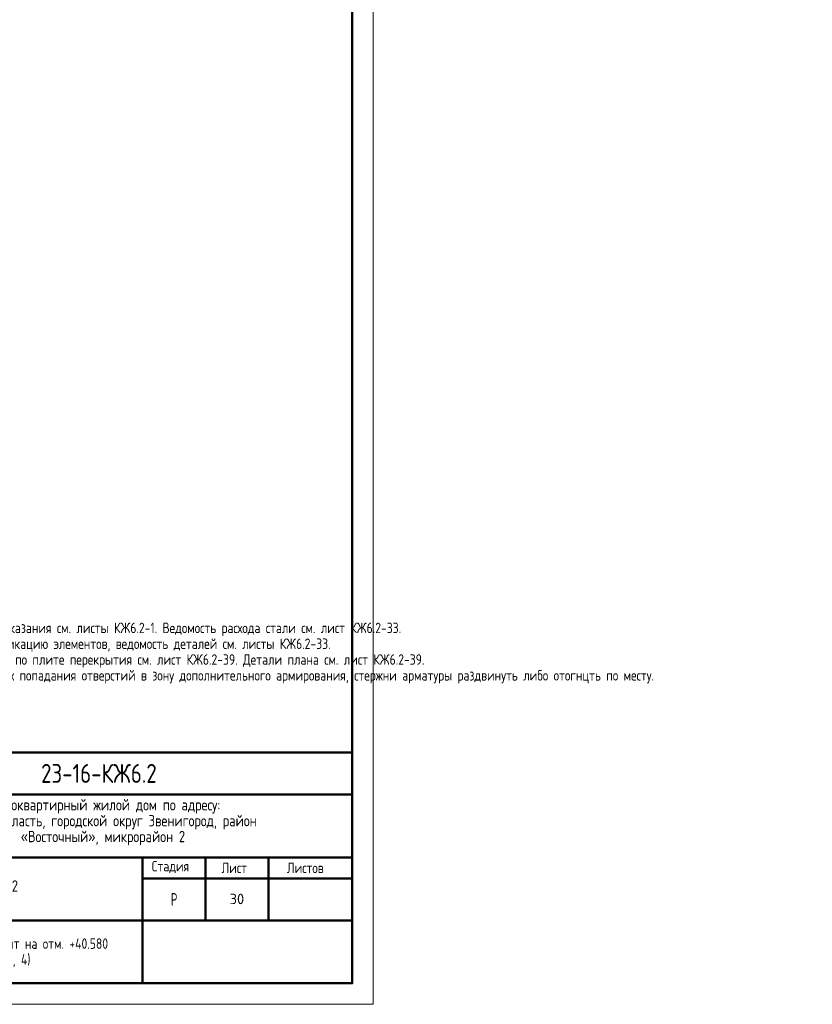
# Model space of a CAD drawing. Header units: millimetres. Extents: x 0 to 40165, y 0 to 42000.
# Tile 9 of 16: x 21273 to 40165, y 0 to 23457. Entities that reach past the tile are written whole.
import ezdxf

# ---------------------------------------------------------------- set-up
doc = ezdxf.new("R2010")
doc.units = ezdxf.units.MM
doc.layers.add('Standard', color=7, linetype='Continuous', lineweight=25)
doc.layers.add('Обрамление проемов стержнями', color=7, linetype='Continuous', lineweight=25)
doc.styles.add('GOST 2.304-81', font='txt')
doc.styles.add('ISOCPEUR', font='txt')

msp = doc.modelspace()

# ---------------------------------------------------------------- linework, layer by layer
at = {"layer": 'Standard', "color": 7, "linetype": 'Continuous', "lineweight": 50, "transparency": 33554687}
for p, q in [((10700, 6000), (29200, 6000)), ((17200, 5000), (29200, 5000)), ((17200, 3500), (29200, 3500)), ((24200, 2000), (24200, 3500)), ((25700, 2000), (25700, 3500)), ((27200, 2000), (27200, 3500)), ((24200, 3000), (29200, 3000)), ((17200, 2000), (29200, 2000)), ((24200, 500), (24200, 2000)), ((24200, 500), (24200, 2000))]:
    msp.add_line(p, q, dxfattribs=at)
at = {"layer": 'Standard', "color": 7, "linetype": 'Continuous', "lineweight": 25, "transparency": 33554687}
for p, q in [((29200, 500), (29200, 6000)), ((10700, 500), (29200, 500)), ((10700, 500), (29200, 500)), ((10700, 500), (29200, 500))]:
    msp.add_line(p, q, dxfattribs=at)
at = {"layer": 'Standard', "color": 7, "linetype": 'Continuous', "lineweight": 13, "transparency": 33554687}
msp.add_lwpolyline([(0, 0), (29700, 0), (29700, 42000), (0, 42000), (0, 0)], close=True, dxfattribs=at)
at = {"layer": 'Standard', "color": 7, "linetype": 'Continuous', "lineweight": 50, "transparency": 33554687}
msp.add_lwpolyline([(2000, 41500), (29200, 41500), (29200, 500), (2000, 500), (2000, 41500)], close=True, dxfattribs=at)

# ---------------------------------------------------------------- texts
at = {"layer": 'Standard', "color": 7, "linetype": 'Continuous', "lineweight": 50, "transparency": 33554687, "insert": (21783, 5275), "char_height": 450, "width": 3070.53, "attachment_point": 7, "style": 'GOST 2.304-81'}
msp.add_mtext('23-16-КЖ6.2', dxfattribs=at)
at = {"layer": 'Standard', "color": 7, "linetype": 'Continuous', "lineweight": 25, "transparency": 33554687, "attachment_point": 7, "style": 'GOST 2.304-81'}
for s, insert, char_height, width in [('Многоквартирный\\~жилой\\~дом\\~по\\~адресу:\\~', (20410, 4545), 270, 5717.08), ('Московская\\~область,\\~городской\\~округ\\~Звенигород,\\~район\\~', (19204, 4167), 270, 8136.21), ('«Восточный»,\\~микрорайон\\~2', (21297, 3789), 270, 3952.83), ('Стадия', (24421, 3125), 250, 1031.1), ('Лист', (26084, 3125), 250, 782.23), ('Листов', (27643, 3125), 250, 1066.5), ('Корпус\\~2', (20088, 2610), 270, 1362.88), ('\\W0.77;Р', (24877, 2350), 300, 262.93)]:
    msp.add_mtext(s, dxfattribs=dict(at, insert=insert, char_height=char_height, width=width))
at = {"layer": 'Standard', "color": 7, "linetype": 'Continuous', "lineweight": 13, "transparency": 33554687, "insert": (26450, 2510), "char_height": 250, "width": 459.38, "attachment_point": 5, "style": 'ISOCPEUR'}
msp.add_mtext('\\A1;{\\fISOCPEUR|i0|b0;\\H250.000000;\\W1.000000;\\C7;30}\\P', dxfattribs=at)
at = {"layer": 'Standard', "color": 7, "linetype": 'Continuous', "lineweight": 25, "transparency": 33554687, "insert": (20700, 1571), "char_height": 250, "width": 6741.88, "attachment_point": 2, "line_spacing_factor": 0.903614}
msp.add_mtext('\\A1;{\\fGOST 2.304-81|i0|b0;\\H250.000000;\\W1.000000;\\C7;Схема армирования плит на отм. +40.580 }\\P{\\fGOST 2.304-81|i0|b0;\\H250.000000;\\W1.000000;\\C7;(секции 3, 4)}\\P', dxfattribs=at)
at = {"layer": 'Обрамление проемов стержнями', "color": 7, "linetype": 'Continuous', "lineweight": 13, "transparency": 33554687, "insert": (19700, 9092), "char_height": 250, "width": 20566.88, "attachment_point": 1, "line_spacing_factor": 0.903614}
msp.add_mtext('\\A1;{\\fGOST 2.304-81|i0|b0;\\H250.000000;\\W1.000000;\\C7;1. Общие указания см. листы КЖ6.2-1. Ведомость расхода стали см. лист КЖ6.2-33.}\\P{\\fGOST 2.304-81|i0|b0;\\H250.000000;\\W1.000000;\\C7;2. Спецификацию элементов, ведомость деталей см. листы КЖ6.2-33.}\\P{\\fGOST 2.304-81|i0|b0;\\H250.000000;\\W1.000000;\\C7;3. Сечения по плите перекрытия см. лист КЖ6.2-39. Детали плана см. лист КЖ6.2-39.}\\P{\\fGOST 2.304-81|i0|b0;\\H250.000000;\\W1.000000;\\C7;4. В местах попадания отверстий в зону дополнительного армирования, стержни арматуры раздвинуть либо отогнцть по месту.}\\P', dxfattribs=at)

doc.saveas('drawing.dxf')
